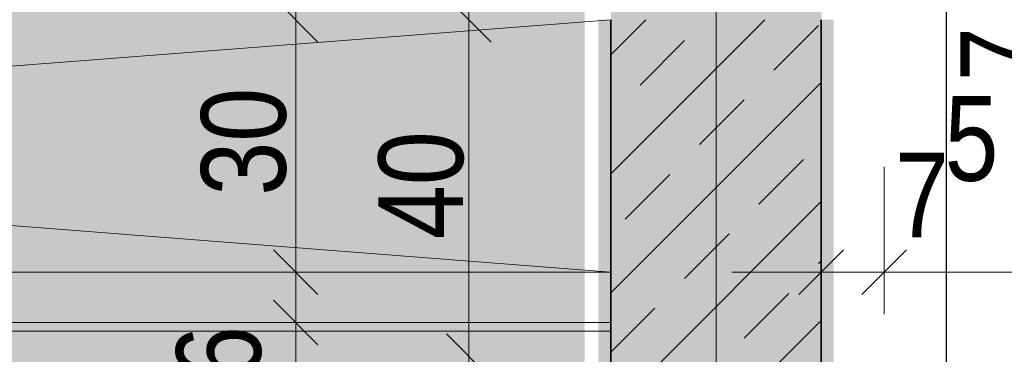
# Model space of a CAD drawing. Extents: x -620 to 3480, y 62 to 1107.
# Tile 92 of 244: x -511 to -488, y 979 to 987. Entities that reach past the tile are written whole.
import ezdxf
from ezdxf.lldxf.tags import DXFTag

# ---------------------------------------------------------------- set-up
doc = ezdxf.new("R2010")
doc.units = 0
doc.layers.get('0').update_dxf_attribs({"lineweight": 35})
for name, color, linetype, lineweight, true_color in [('30 -34 Innenwände- 1 tragend', 7, 'Continuous', 13, 0xdd0806), ('30 -35 Decken- 2.1 Treppen Innen 2D', 7, 'Continuous', 9, 0x599559), ('70 -76 Bemaßung- 2 Allgemein', 9, 'Continuous', 5, 0x808080), ('E_Leerrohr_Detailnummer', 1, 'Continuous', 25, 0xff0000), ('iwb_Layout BA_Markierung', 7, 'Continuous', 9, 0xbadcdc), ('iwb_Schraffur_Wand in Bauart BABW', 7, 'Continuous', 13, 0xac59ff), ('iwb_Sichtbeton', 2, 'Continuous', 50, 0xffff00), ('iwb_Sichtbeton-Shading', 2, 'Continuous', 50, 0xffff00)]:
    doc.layers.add(name, color=color, linetype=linetype, lineweight=lineweight, true_color=true_color)
doc.layers.add('70 -71 Achsen- 1 Gebäudeachsen', color=7, linetype='STRICHPUNKT2-A06G9GKV8I', lineweight=18)
doc.layers.add('Keine', color=7, linetype='Continuous', lineweight=9)
doc.styles.get("Standard").update_dxf_attribs({"font": 'ARIALN.TTF'})
tags = doc.linetypes.add('grob-A06G9GKW8I', pattern=[14, 3, -8, 3]).pattern_tags.tags
tags[8:9] = [DXFTag(74, 4), DXFTag(75, 0), DXFTag(340, '0'), DXFTag(46, 0.0), DXFTag(50, 0.0), DXFTag(44, 0.0), DXFTag(45, 0.0)]
tags[6:7] = [DXFTag(74, 4), DXFTag(75, 0), DXFTag(340, '0'), DXFTag(46, 0.0), DXFTag(50, 0.0), DXFTag(44, 0.0), DXFTag(45, 0.0)]
tags[4:5] = [DXFTag(74, 4), DXFTag(75, 0), DXFTag(340, '0'), DXFTag(46, 0.0), DXFTag(50, 0.0), DXFTag(44, 0.0), DXFTag(45, 0.0)]
tags = doc.linetypes.add('STRICHPUNKT2-A06G9GKV8I', pattern=[12.7, 6.35, -3.175, 0, -3.175]).pattern_tags.tags
tags[10:11] = [DXFTag(74, 4), DXFTag(75, 0), DXFTag(340, '0'), DXFTag(46, 0.0), DXFTag(50, 0.0), DXFTag(44, 0.0), DXFTag(45, 0.0)]
tags[8:9] = [DXFTag(74, 4), DXFTag(75, 0), DXFTag(340, '0'), DXFTag(46, 0.0), DXFTag(50, 0.0), DXFTag(44, 0.0), DXFTag(45, 0.0)]
tags[6:7] = [DXFTag(74, 4), DXFTag(75, 0), DXFTag(340, '0'), DXFTag(46, 0.0), DXFTag(50, 0.0), DXFTag(44, 0.0), DXFTag(45, 0.0)]
tags[4:5] = [DXFTag(74, 4), DXFTag(75, 0), DXFTag(340, '0'), DXFTag(46, 0.0), DXFTag(50, 0.0), DXFTag(44, 0.0), DXFTag(45, 0.0)]

# ---------------------------------------------------------------- blocks, each defined once
blk = doc.blocks.new('Shading-A06G9GDV8I', base_point=(-456.513, 721.257))
at = {"layer": 'iwb_Sichtbeton-Shading', "color": 51, "true_color": 0xffff7f}
for points in [[(-496.713, 868.157), (-497.313, 868.157), (-496.713, 986.957), (-497.313, 986.957)], [(-492.313, 986.957), (-491.713, 986.957), (-492.313, 868.157), (-491.713, 868.157)]]:
    blk.add_solid(points, dxfattribs=at)
blk = doc.blocks.new('Polygon-A06G9GKL8I')
at = {"color": 0, "linetype": 'ByBlock', "lineweight": -2, "ltscale": 0.13}
blk.add_solid([(-497.792, 86.106), (-562.014, 85.935), (-497.626, 1071.512), (-562.014, 1071.512)], dxfattribs=at)
blk = doc.blocks.new('Referenz-A06G9GKX8I')
at = {"layer": '30 -34 Innenwände- 1 tragend', "color": 0, "lineweight": 9}
for p, q in [((-497.013, 986.124), (-496.18, 986.957)), ((-497.013, 983.296), (-493.352, 986.957)), ((-497.013, 986.124), (-496.18, 986.957)), ((-497.013, 983.296), (-493.352, 986.957)), ((-493.139, 985.756), (-492.078, 986.816)), ((-493.139, 985.756), (-492.078, 986.816)), ((-496.321, 985.402), (-495.26, 986.463)), ((-496.321, 985.402), (-495.26, 986.463)), ((-497.013, 980.467), (-492.013, 985.467)), ((-497.013, 980.467), (-492.013, 985.467)), ((-494.907, 983.988), (-493.846, 985.049)), ((-494.907, 983.988), (-493.846, 985.049)), ((-493.493, 982.574), (-492.432, 983.634)), ((-493.493, 982.574), (-492.432, 983.634)), ((-496.675, 982.22), (-495.614, 983.281)), ((-496.675, 982.22), (-495.614, 983.281)), ((-497.013, 977.639), (-492.013, 982.639)), ((-497.013, 977.639), (-492.013, 982.639)), ((-495.26, 980.806), (-494.2, 981.867)), ((-495.26, 980.806), (-494.2, 981.867)), ((-492.078, 981.16), (-492.013, 981.225)), ((-492.078, 981.16), (-492.013, 981.225)), ((-493.846, 979.392), (-492.785, 980.452)), ((-493.846, 979.392), (-492.785, 980.452)), ((-497.013, 979.053), (-495.967, 980.099)), ((-497.013, 979.053), (-495.967, 980.099)), ((-497.013, 974.811), (-492.013, 979.811)), ((-497.013, 974.811), (-492.013, 979.811))]:
    blk.add_line(p, q, dxfattribs=at)
at = {"layer": '30 -34 Innenwände- 1 tragend', "color": 0, "lineweight": 35}
for p, q in [((-497.013, 868.157), (-497.013, 986.957)), ((-492.013, 868.157), (-492.013, 986.957))]:
    blk.add_line(p, q, dxfattribs=at)
at = {"layer": '30 -34 Innenwände- 1 tragend', "color": 0, "linetype": 'Continuous', "ltscale": 0.13}
for p, q in [((-497.013, 868.157), (-497.013, 986.957)), ((-492.013, 872.357), (-492.013, 986.957))]:
    blk.add_line(p, q, dxfattribs=at)
at = {"layer": '30 -35 Decken- 2.1 Treppen Innen 2D', "color": 0}
for p, q in [((-562.014, 980.957), (-497.013, 980.957)), ((-497.013, 980.957), (-497.013, 979.757)), ((-497.013, 979.757), (-562.014, 979.757)), ((-497.013, 979.557), (-562.014, 979.557)), ((-497.013, 951.957), (-497.013, 979.557))]:
    blk.add_line(p, q, dxfattribs=at)
at = {"layer": '30 -35 Decken- 2.1 Treppen Innen 2D', "color": 0, "linetype": 'grob-A06G9GKW8I', "ltscale": 0.13}
for p, q in [((-497.013, 979.557), (-562.014, 979.557)), ((-497.013, 949.157), (-497.013, 979.557))]:
    blk.add_line(p, q, dxfattribs=at)
at = {"layer": '70 -71 Achsen- 1 Gebäudeachsen', "color": 0, "linetype": 'STRICHPUNKT2-A06G9GKV8I', "ltscale": 0.18}
blk.add_line((-494.513, 1075.897), (-494.513, 76.457), dxfattribs=at)
at = {"layer": '70 -76 Bemaßung- 2 Allgemein', "color": 0, "linetype": 'Continuous', "ltscale": 0.13}
for p, q in [((-504.513, 987.957), (-504.513, 985.897)), ((-500.924, 987.488), (-499.863, 986.427)), ((-500.393, 987.457), (-500.393, 985.897)), ((-504.513, 982.018), (-504.513, 985.897)), ((-500.393, 980.018), (-500.393, 985.897)), ((-492.013, 983.457), (-492.013, 979.957)), ((-490.513, 983.457), (-490.513, 979.957)), ((-490.513, 983.457), (-490.513, 979.957)), ((-504.513, 982.018), (-504.513, 983.078)), ((-504.513, 979.957), (-504.513, 982.018)), ((-504.513, 979.957), (-504.513, 982.018)), ((-502.013, 980.957), (-505.513, 980.957)), ((-502.013, 980.957), (-505.513, 980.957)), ((-504.513, 979.757), (-504.513, 980.957)), ((-493.074, 980.957), (-494.134, 980.957)), ((-491.013, 980.957), (-493.074, 980.957)), ((-490.513, 980.957), (-492.013, 980.957)), ((-491.513, 980.957), (-489.453, 980.957)), ((-491.513, 980.957), (-489.453, 980.957)), ((-414.574, 980.957), (-489.453, 980.957)), ((-489.453, 980.957), (-488.392, 980.957)), ((-504.513, 980.757), (-504.513, 978.697)), ((-504.513, 980.757), (-504.513, 978.697)), ((-500.393, 978.457), (-500.393, 980.018)), ((-502.013, 979.757), (-505.513, 979.757)), ((-502.013, 979.757), (-505.513, 979.757)), ((-499.863, 978.427), (-500.924, 979.488)), ((-500.924, 979.488), (-499.863, 978.427)), ((-500.393, 979.457), (-500.393, 977.897))]:
    blk.add_line(p, q, dxfattribs=at)
at = {"layer": '70 -76 Bemaßung- 2 Allgemein', "color": 0, "linetype": 'Continuous', "lineweight": 20, "ltscale": 0.2}
for p, q in [((-505.044, 987.488), (-503.983, 986.427)), ((-503.983, 980.427), (-505.044, 981.488)), ((-503.983, 980.427), (-505.044, 981.488)), ((-491.483, 981.488), (-492.544, 980.427)), ((-491.044, 980.427), (-489.983, 981.488)), ((-491.044, 980.427), (-489.983, 981.488)), ((-505.044, 980.288), (-503.983, 979.227)), ((-505.044, 980.288), (-503.983, 979.227))]:
    blk.add_line(p, q, dxfattribs=at)
at = {"layer": 'Keine', "color": 0, "linetype": 'grob-A06G9GKW8I', "ltscale": 0.13}
for p, q in [((-562.014, 981.925), (-497.013, 986.957)), ((-497.013, 980.957), (-562.014, 985.989))]:
    blk.add_line(p, q, dxfattribs=at)
at = {"layer": '70 -76 Bemaßung- 2 Allgemein', "color": 0, "linetype": 'Continuous', "ltscale": 0.13, "char_height": 2.01377, "attachment_point": 1, "rotation": 90}
for s, insert in [('{\\fArial Narrow;7}', (-488.698, 985.494)), ('{\\fArial Narrow;30}', (-506.764, 982.775)), ('{\\fArial Narrow;40}', (-502.544, 981.741)), ('{\\fArial Narrow;6}', (-507.355, 978.397))]:
    blk.add_mtext(s, dxfattribs=dict(at, insert=insert))
at = {"layer": '70 -76 Bemaßung- 2 Allgemein', "color": 0, "linetype": 'Continuous', "ltscale": 0.13, "char_height": 2.01377, "attachment_point": 1}
for s, insert in [('{\\fArial Narrow;5}', (-489.076, 985.142)), ('{\\fArial Narrow;7}', (-490.255, 983.799))]:
    blk.add_mtext(s, dxfattribs=dict(at, insert=insert))
blk = doc.blocks.new('Referenz-A06G9GKZ8I')
at = {"layer": 'iwb_Schraffur_Wand in Bauart BABW', "linetype": 'Continuous', "ltscale": 0.13}
blk.add_solid([(-497.011, 868.157), (-497.011, 998.457), (-492.011, 868.157), (-492.011, 998.457)], dxfattribs=at)
at = {"layer": 'iwb_Sichtbeton', "linetype": 'Continuous', "ltscale": 0.5}
for points in [[(-496.713, 868.157), (-497.313, 868.157), (-496.713, 986.957), (-497.313, 986.957)], [(-492.313, 986.957), (-491.713, 986.957), (-492.313, 868.157), (-491.713, 868.157)]]:
    blk.add_solid(points, dxfattribs=at)
blk = doc.blocks.new('Polygon-A06G9GNX8I')
at = {"color": 0, "linetype": 'ByBlock', "lineweight": -2, "ltscale": 0.25}
blk.add_line((-489.04, 1011.525), (-489.04, 825.534), dxfattribs=at)

msp = doc.modelspace()

# ---------------------------------------------------------------- block references
at = {"color": 8, "lineweight": 25, "ltscale": 0.25, "true_color": 0x808080}
for name in ['Referenz-A06G9GKX8I', 'Referenz-A06G9GKZ8I']:
    msp.add_blockref(name, (0, 0), dxfattribs=at)
msp.add_blockref('Shading-A06G9GDV8I', (-456.513, 721.257))
at = {"layer": 'E_Leerrohr_Detailnummer', "ltscale": 0.25}
msp.add_blockref('Polygon-A06G9GNX8I', (0, 0), dxfattribs=at)
at = {"layer": 'iwb_Layout BA_Markierung', "ltscale": 0.13}
msp.add_blockref('Polygon-A06G9GKL8I', (0, 0), dxfattribs=at)

doc.saveas('drawing.dxf')
